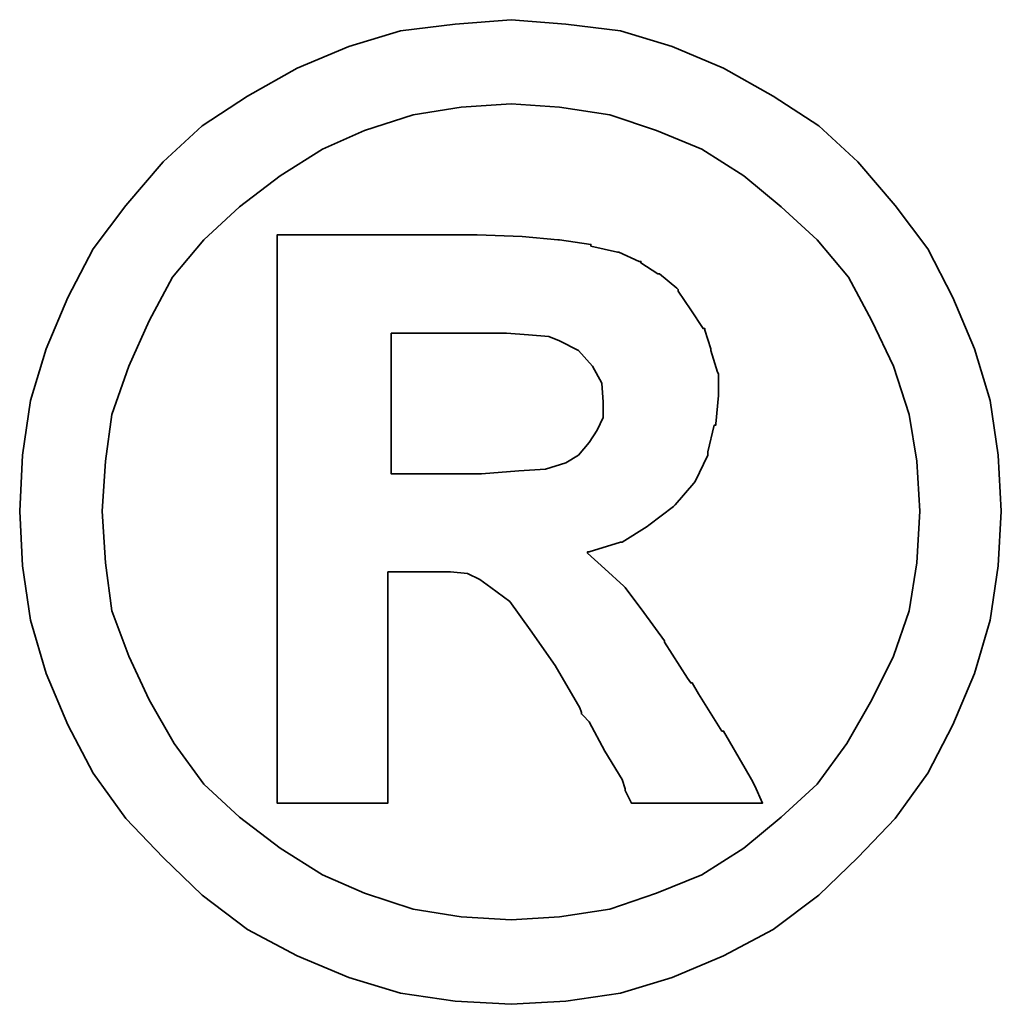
# Model space of a CAD drawing. Extents: x -595 to 1231, y -1825 to 101.
# Tile 62 of 63: x 93.345 to 94.208, y 43.275 to 44.141. Entities that reach past the tile are written whole.
import ezdxf

# ---------------------------------------------------------------- set-up
doc = ezdxf.new("R2010")
doc.units = 0
doc.header["$MEASUREMENT"] = 0
doc.layers.add('layer 1', color=7, linetype='CONTINUOUS')

msp = doc.modelspace()

# ---------------------------------------------------------------- linework, layer by layer
at = {"layer": 'layer 1', "color": 0, "lineweight": 35}
for points, knots in [([(94.20779, 43.70893), (94.20779, 43.70893), (94.20493, 43.75823), (94.20493, 43.75823), (94.20493, 43.75823), (94.20493, 43.75823), (94.19808, 43.80625), (94.19808, 43.80625), (94.19808, 43.80625), (94.19808, 43.80625), (94.18436, 43.85169), (94.18436, 43.85169), (94.18436, 43.85169), (94.18436, 43.85169), (94.16521, 43.89685), (94.16521, 43.89685), (94.16521, 43.89685), (94.16521, 43.89685), (94.1432, 43.93943), (94.1432, 43.93943), (94.1432, 43.93943), (94.1432, 43.93943), (94.11462, 43.97773), (94.11462, 43.97773), (94.11462, 43.97773), (94.11462, 43.97773), (94.08175, 44.01603), (94.08175, 44.01603), (94.08175, 44.01603), (94.08175, 44.01603), (94.04745, 44.04775), (94.04745, 44.04775), (94.04745, 44.04775), (94.04745, 44.04775), (94.00744, 44.07376), (94.00744, 44.07376), (94.00744, 44.07376), (94.00744, 44.07376), (93.96371, 44.09834), (93.96371, 44.09834), (93.96371, 44.09834), (93.96371, 44.09834), (93.91855, 44.11749), (93.91855, 44.11749), (93.91855, 44.11749), (93.91855, 44.11749), (93.87311, 44.13121), (93.87311, 44.13121), (93.87311, 44.13121), (93.87311, 44.13121), (93.82509, 44.13693), (93.82509, 44.13693), (93.82509, 44.13693), (93.82509, 44.13693), (93.77708, 44.14093), (93.77708, 44.14093), (93.77708, 44.14093), (93.77708, 44.14093), (93.72792, 44.13693), (93.72792, 44.13693), (93.72792, 44.13693), (93.72792, 44.13693), (93.6799, 44.13121), (93.6799, 44.13121), (93.6799, 44.13121), (93.6799, 44.13121), (93.63446, 44.11749), (93.63446, 44.11749), (93.63446, 44.11749), (93.63446, 44.11749), (93.58916, 44.09834), (93.58916, 44.09834), (93.58916, 44.09834), (93.58916, 44.09834), (93.54529, 44.07376), (93.54529, 44.07376), (93.54529, 44.07376), (93.54529, 44.07376), (93.50556, 44.04775), (93.50556, 44.04775), (93.50556, 44.04775), (93.50556, 44.04775), (93.47126, 44.01603), (93.47126, 44.01603), (93.47126, 44.01603), (93.47126, 44.01603), (93.43839, 43.97773), (93.43839, 43.97773), (93.43839, 43.97773), (93.43839, 43.97773), (93.40967, 43.93943), (93.40967, 43.93943), (93.40967, 43.93943), (93.40967, 43.93943), (93.38766, 43.89685), (93.38766, 43.89685), (93.38766, 43.89685), (93.38766, 43.89685), (93.36837, 43.85169), (93.36837, 43.85169), (93.36837, 43.85169), (93.36837, 43.85169), (93.35465, 43.80625), (93.35465, 43.80625), (93.35465, 43.80625), (93.35465, 43.80625), (93.34779, 43.75823), (93.34779, 43.75823), (93.34779, 43.75823), (93.34779, 43.75823), (93.34522, 43.70893), (93.34522, 43.70893), (93.34522, 43.70893), (93.34522, 43.70893), (93.34779, 43.66091), (93.34779, 43.66091), (93.34779, 43.66091), (93.34779, 43.66091), (93.35465, 43.61304), (93.35465, 43.61304), (93.35465, 43.61304), (93.35465, 43.61304), (93.36837, 43.56631), (93.36837, 43.56631), (93.36837, 43.56631), (93.36837, 43.56631), (93.38766, 43.52115), (93.38766, 43.52115), (93.38766, 43.52115), (93.38766, 43.52115), (93.40967, 43.47871), (93.40967, 43.47871), (93.40967, 43.47871), (93.40967, 43.47871), (93.43839, 43.4387), (93.43839, 43.4387), (93.43839, 43.4387), (93.43839, 43.4387), (93.47126, 43.4044), (93.47126, 43.4044), (93.47126, 43.4044), (93.47126, 43.4044), (93.50556, 43.37153), (93.50556, 43.37153), (93.50556, 43.37153), (93.50556, 43.37153), (93.54529, 43.34138), (93.54529, 43.34138), (93.54529, 43.34138), (93.54529, 43.34138), (93.58916, 43.31808), (93.58916, 43.31808), (93.58916, 43.31808), (93.58916, 43.31808), (93.63446, 43.29893), (93.63446, 43.29893), (93.63446, 43.29893), (93.63446, 43.29893), (93.6799, 43.28522), (93.6799, 43.28522), (93.6799, 43.28522), (93.6799, 43.28522), (93.72792, 43.27836), (93.72792, 43.27836), (93.72792, 43.27836), (93.72792, 43.27836), (93.77708, 43.2755), (93.77708, 43.2755), (93.77708, 43.2755), (93.77708, 43.2755), (93.82509, 43.27836), (93.82509, 43.27836), (93.82509, 43.27836), (93.82509, 43.27836), (93.87311, 43.28522), (93.87311, 43.28522), (93.87311, 43.28522), (93.87311, 43.28522), (93.91855, 43.29893), (93.91855, 43.29893), (93.91855, 43.29893), (93.91855, 43.29893), (93.96371, 43.31808), (93.96371, 43.31808), (93.96371, 43.31808), (93.96371, 43.31808), (94.00744, 43.34138), (94.00744, 43.34138), (94.00744, 43.34138), (94.00744, 43.34138), (94.04745, 43.37153), (94.04745, 43.37153), (94.04745, 43.37153), (94.04745, 43.37153), (94.08175, 43.4044), (94.08175, 43.4044), (94.08175, 43.4044), (94.08175, 43.4044), (94.11462, 43.4387), (94.11462, 43.4387), (94.11462, 43.4387), (94.11462, 43.4387), (94.1432, 43.47871), (94.1432, 43.47871), (94.1432, 43.47871), (94.1432, 43.47871), (94.16521, 43.52115), (94.16521, 43.52115), (94.16521, 43.52115), (94.16521, 43.52115), (94.18436, 43.56631), (94.18436, 43.56631), (94.18436, 43.56631), (94.18436, 43.56631), (94.19808, 43.61304), (94.19808, 43.61304), (94.19808, 43.61304), (94.19808, 43.61304), (94.20493, 43.66091), (94.20493, 43.66091), (94.20493, 43.66091), (94.20493, 43.66091), (94.20779, 43.70893), (94.20779, 43.70893)], [0, 0, 0, 0, 0.017857, 0.017857, 0.017857, 0.017857, 0.035714, 0.035714, 0.035714, 0.035714, 0.053571, 0.053571, 0.053571, 0.053571, 0.071429, 0.071429, 0.071429, 0.071429, 0.089286, 0.089286, 0.089286, 0.089286, 0.107143, 0.107143, 0.107143, 0.107143, 0.125, 0.125, 0.125, 0.125, 0.142857, 0.142857, 0.142857, 0.142857, 0.160714, 0.160714, 0.160714, 0.160714, 0.178571, 0.178571, 0.178571, 0.178571, 0.196429, 0.196429, 0.196429, 0.196429, 0.214286, 0.214286, 0.214286, 0.214286, 0.232143, 0.232143, 0.232143, 0.232143, 0.25, 0.25, 0.25, 0.25, 0.267857, 0.267857, 0.267857, 0.267857, 0.285714, 0.285714, 0.285714, 0.285714, 0.303571, 0.303571, 0.303571, 0.303571, 0.321429, 0.321429, 0.321429, 0.321429, 0.339286, 0.339286, 0.339286, 0.339286, 0.357143, 0.357143, 0.357143, 0.357143, 0.375, 0.375, 0.375, 0.375, 0.392857, 0.392857, 0.392857, 0.392857, 0.410714, 0.410714, 0.410714, 0.410714, 0.428571, 0.428571, 0.428571, 0.428571, 0.446429, 0.446429, 0.446429, 0.446429, 0.464286, 0.464286, 0.464286, 0.464286, 0.482143, 0.482143, 0.482143, 0.482143, 0.5, 0.5, 0.5, 0.5, 0.517857, 0.517857, 0.517857, 0.517857, 0.535714, 0.535714, 0.535714, 0.535714, 0.553571, 0.553571, 0.553571, 0.553571, 0.571429, 0.571429, 0.571429, 0.571429, 0.589286, 0.589286, 0.589286, 0.589286, 0.607143, 0.607143, 0.607143, 0.607143, 0.625, 0.625, 0.625, 0.625, 0.642857, 0.642857, 0.642857, 0.642857, 0.660714, 0.660714, 0.660714, 0.660714, 0.678571, 0.678571, 0.678571, 0.678571, 0.696429, 0.696429, 0.696429, 0.696429, 0.714286, 0.714286, 0.714286, 0.714286, 0.732143, 0.732143, 0.732143, 0.732143, 0.75, 0.75, 0.75, 0.75, 0.767857, 0.767857, 0.767857, 0.767857, 0.785714, 0.785714, 0.785714, 0.785714, 0.803571, 0.803571, 0.803571, 0.803571, 0.821429, 0.821429, 0.821429, 0.821429, 0.839286, 0.839286, 0.839286, 0.839286, 0.857143, 0.857143, 0.857143, 0.857143, 0.875, 0.875, 0.875, 0.875, 0.892857, 0.892857, 0.892857, 0.892857, 0.910714, 0.910714, 0.910714, 0.910714, 0.928571, 0.928571, 0.928571, 0.928571, 0.946429, 0.946429, 0.946429, 0.946429, 0.964286, 0.964286, 0.964286, 0.964286, 0.982143, 0.982143, 0.982143, 0.982143, 1, 1, 1, 1]), ([(94.13634, 43.70893), (94.13634, 43.70893), (94.13363, 43.7528), (94.13363, 43.7528), (94.13363, 43.7528), (94.13363, 43.7528), (94.12691, 43.79396), (94.12691, 43.79396), (94.12691, 43.79396), (94.12691, 43.79396), (94.11319, 43.83654), (94.11319, 43.83654), (94.11319, 43.83654), (94.11319, 43.83654), (94.09404, 43.87627), (94.09404, 43.87627), (94.09404, 43.87627), (94.09404, 43.87627), (94.07346, 43.91457), (94.07346, 43.91457), (94.07346, 43.91457), (94.07346, 43.91457), (94.04602, 43.94744), (94.04602, 43.94744), (94.04602, 43.94744), (94.04602, 43.94744), (94.0143, 43.9763), (94.0143, 43.9763), (94.0143, 43.9763), (94.0143, 43.9763), (93.98143, 44.00374), (93.98143, 44.00374), (93.98143, 44.00374), (93.98143, 44.00374), (93.94456, 44.02718), (93.94456, 44.02718), (93.94456, 44.02718), (93.94456, 44.02718), (93.90483, 44.04347), (93.90483, 44.04347), (93.90483, 44.04347), (93.90483, 44.04347), (93.86368, 44.05719), (93.86368, 44.05719), (93.86368, 44.05719), (93.86368, 44.05719), (93.81966, 44.06405), (93.81966, 44.06405), (93.81966, 44.06405), (93.81966, 44.06405), (93.77708, 44.0669), (93.77708, 44.0669), (93.77708, 44.0669), (93.77708, 44.0669), (93.73321, 44.06405), (93.73321, 44.06405), (93.73321, 44.06405), (93.73321, 44.06405), (93.69091, 44.05719), (93.69091, 44.05719), (93.69091, 44.05719), (93.69091, 44.05719), (93.64818, 44.04347), (93.64818, 44.04347), (93.64818, 44.04347), (93.64818, 44.04347), (93.61116, 44.02718), (93.61116, 44.02718), (93.61116, 44.02718), (93.61116, 44.02718), (93.57415, 44.00374), (93.57415, 44.00374), (93.57415, 44.00374), (93.57415, 44.00374), (93.53843, 43.9763), (93.53843, 43.9763), (93.53843, 43.9763), (93.53843, 43.9763), (93.50713, 43.94744), (93.50713, 43.94744), (93.50713, 43.94744), (93.50713, 43.94744), (93.47955, 43.91457), (93.47955, 43.91457), (93.47955, 43.91457), (93.47955, 43.91457), (93.45897, 43.87627), (93.45897, 43.87627), (93.45897, 43.87627), (93.45897, 43.87627), (93.44125, 43.83654), (93.44125, 43.83654), (93.44125, 43.83654), (93.44125, 43.83654), (93.4261, 43.79396), (93.4261, 43.79396), (93.4261, 43.79396), (93.4261, 43.79396), (93.42053, 43.7528), (93.42053, 43.7528), (93.42053, 43.7528), (93.42053, 43.7528), (93.41782, 43.70893), (93.41782, 43.70893), (93.41782, 43.70893), (93.41782, 43.70893), (93.42053, 43.66363), (93.42053, 43.66363), (93.42053, 43.66363), (93.42053, 43.66363), (93.4261, 43.62133), (93.4261, 43.62133), (93.4261, 43.62133), (93.4261, 43.62133), (93.44125, 43.58146), (93.44125, 43.58146), (93.44125, 43.58146), (93.44125, 43.58146), (93.45897, 43.54301), (93.45897, 43.54301), (93.45897, 43.54301), (93.45897, 43.54301), (93.48098, 43.50472), (93.48098, 43.50472), (93.48098, 43.50472), (93.48098, 43.50472), (93.50713, 43.46899), (93.50713, 43.46899), (93.50713, 43.46899), (93.50713, 43.46899), (93.53843, 43.44012), (93.53843, 43.44012), (93.53843, 43.44012), (93.53843, 43.44012), (93.57415, 43.41269), (93.57415, 43.41269), (93.57415, 43.41269), (93.57415, 43.41269), (93.61116, 43.38939), (93.61116, 43.38939), (93.61116, 43.38939), (93.61116, 43.38939), (93.64818, 43.3731), (93.64818, 43.3731), (93.64818, 43.3731), (93.64818, 43.3731), (93.69091, 43.35924), (93.69091, 43.35924), (93.69091, 43.35924), (93.69091, 43.35924), (93.73321, 43.35238), (93.73321, 43.35238), (93.73321, 43.35238), (93.73321, 43.35238), (93.77708, 43.34967), (93.77708, 43.34967), (93.77708, 43.34967), (93.77708, 43.34967), (93.81966, 43.35238), (93.81966, 43.35238), (93.81966, 43.35238), (93.81966, 43.35238), (93.86368, 43.35924), (93.86368, 43.35924), (93.86368, 43.35924), (93.86368, 43.35924), (93.90483, 43.3731), (93.90483, 43.3731), (93.90483, 43.3731), (93.90483, 43.3731), (93.94456, 43.38939), (93.94456, 43.38939), (93.94456, 43.38939), (93.94456, 43.38939), (93.98143, 43.41269), (93.98143, 43.41269), (93.98143, 43.41269), (93.98143, 43.41269), (94.0143, 43.44012), (94.0143, 43.44012), (94.0143, 43.44012), (94.0143, 43.44012), (94.04602, 43.46899), (94.04602, 43.46899), (94.04602, 43.46899), (94.04602, 43.46899), (94.07203, 43.50472), (94.07203, 43.50472), (94.07203, 43.50472), (94.07203, 43.50472), (94.09404, 43.54301), (94.09404, 43.54301), (94.09404, 43.54301), (94.09404, 43.54301), (94.11319, 43.58146), (94.11319, 43.58146), (94.11319, 43.58146), (94.11319, 43.58146), (94.12691, 43.62133), (94.12691, 43.62133), (94.12691, 43.62133), (94.12691, 43.62133), (94.13363, 43.66363), (94.13363, 43.66363), (94.13363, 43.66363), (94.13363, 43.66363), (94.13634, 43.70893), (94.13634, 43.70893)], [0, 0, 0, 0, 0.019231, 0.019231, 0.019231, 0.019231, 0.038462, 0.038462, 0.038462, 0.038462, 0.057692, 0.057692, 0.057692, 0.057692, 0.076923, 0.076923, 0.076923, 0.076923, 0.096154, 0.096154, 0.096154, 0.096154, 0.115385, 0.115385, 0.115385, 0.115385, 0.134615, 0.134615, 0.134615, 0.134615, 0.153846, 0.153846, 0.153846, 0.153846, 0.173077, 0.173077, 0.173077, 0.173077, 0.192308, 0.192308, 0.192308, 0.192308, 0.211538, 0.211538, 0.211538, 0.211538, 0.230769, 0.230769, 0.230769, 0.230769, 0.25, 0.25, 0.25, 0.25, 0.269231, 0.269231, 0.269231, 0.269231, 0.288462, 0.288462, 0.288462, 0.288462, 0.307692, 0.307692, 0.307692, 0.307692, 0.326923, 0.326923, 0.326923, 0.326923, 0.346154, 0.346154, 0.346154, 0.346154, 0.365385, 0.365385, 0.365385, 0.365385, 0.384615, 0.384615, 0.384615, 0.384615, 0.403846, 0.403846, 0.403846, 0.403846, 0.423077, 0.423077, 0.423077, 0.423077, 0.442308, 0.442308, 0.442308, 0.442308, 0.461538, 0.461538, 0.461538, 0.461538, 0.480769, 0.480769, 0.480769, 0.480769, 0.5, 0.5, 0.5, 0.5, 0.519231, 0.519231, 0.519231, 0.519231, 0.538462, 0.538462, 0.538462, 0.538462, 0.557692, 0.557692, 0.557692, 0.557692, 0.576923, 0.576923, 0.576923, 0.576923, 0.596154, 0.596154, 0.596154, 0.596154, 0.615385, 0.615385, 0.615385, 0.615385, 0.634615, 0.634615, 0.634615, 0.634615, 0.653846, 0.653846, 0.653846, 0.653846, 0.673077, 0.673077, 0.673077, 0.673077, 0.692308, 0.692308, 0.692308, 0.692308, 0.711538, 0.711538, 0.711538, 0.711538, 0.730769, 0.730769, 0.730769, 0.730769, 0.75, 0.75, 0.75, 0.75, 0.769231, 0.769231, 0.769231, 0.769231, 0.788462, 0.788462, 0.788462, 0.788462, 0.807692, 0.807692, 0.807692, 0.807692, 0.826923, 0.826923, 0.826923, 0.826923, 0.846154, 0.846154, 0.846154, 0.846154, 0.865385, 0.865385, 0.865385, 0.865385, 0.884615, 0.884615, 0.884615, 0.884615, 0.903846, 0.903846, 0.903846, 0.903846, 0.923077, 0.923077, 0.923077, 0.923077, 0.942308, 0.942308, 0.942308, 0.942308, 0.961538, 0.961538, 0.961538, 0.961538, 0.980769, 0.980769, 0.980769, 0.980769, 1, 1, 1, 1]), ([(93.57144, 43.46356), (93.57144, 43.46356), (93.57144, 43.46899), (93.57144, 43.46899), (93.57144, 43.46899), (93.57144, 43.46899), (93.57144, 43.484), (93.57144, 43.484), (93.57144, 43.484), (93.57144, 43.484), (93.57144, 43.50886), (93.57144, 43.50886), (93.57144, 43.50886), (93.57144, 43.50886), (93.57144, 43.53887), (93.57144, 43.53887), (93.57144, 43.53887), (93.57144, 43.53887), (93.57144, 43.57445), (93.57144, 43.57445), (93.57144, 43.57445), (93.57144, 43.57445), (93.57144, 43.61304), (93.57144, 43.61304), (93.57144, 43.61304), (93.57144, 43.61304), (93.57144, 43.70064), (93.57144, 43.70064), (93.57144, 43.70064), (93.57144, 43.70064), (93.57144, 43.78838), (93.57144, 43.78838), (93.57144, 43.78838), (93.57144, 43.78838), (93.57144, 43.82968), (93.57144, 43.82968), (93.57144, 43.82968), (93.57144, 43.82968), (93.57144, 43.86541), (93.57144, 43.86541), (93.57144, 43.86541), (93.57144, 43.86541), (93.57144, 43.89813), (93.57144, 43.89813), (93.57144, 43.89813), (93.57144, 43.89813), (93.57144, 43.92028), (93.57144, 43.92028), (93.57144, 43.92028), (93.57144, 43.92028), (93.57144, 43.93515), (93.57144, 43.93515), (93.57144, 43.93515), (93.57144, 43.93515), (93.57144, 43.94086), (93.57144, 43.94086), (93.57144, 43.94086), (93.57144, 43.94086), (93.57144, 43.95172), (93.57144, 43.95172), (93.57144, 43.95172), (93.57144, 43.95172), (93.58101, 43.95172), (93.58101, 43.95172), (93.58101, 43.95172), (93.58101, 43.95172), (93.58387, 43.95172), (93.58387, 43.95172), (93.58387, 43.95172), (93.58387, 43.95172), (93.58916, 43.95172), (93.58916, 43.95172), (93.58916, 43.95172), (93.58916, 43.95172), (93.60845, 43.95172), (93.60845, 43.95172), (93.60845, 43.95172), (93.60845, 43.95172), (93.63446, 43.95172), (93.63446, 43.95172), (93.63446, 43.95172), (93.63446, 43.95172), (93.66475, 43.95172), (93.66475, 43.95172), (93.66475, 43.95172), (93.66475, 43.95172), (93.69619, 43.95172), (93.69619, 43.95172), (93.69619, 43.95172), (93.69619, 43.95172), (93.72106, 43.95172), (93.72106, 43.95172), (93.72106, 43.95172), (93.72106, 43.95172), (93.73749, 43.95172), (93.73749, 43.95172), (93.73749, 43.95172), (93.73749, 43.95172), (93.74278, 43.95172), (93.74278, 43.95172), (93.74278, 43.95172), (93.74278, 43.95172), (93.74564, 43.95172), (93.74564, 43.95172), (93.74564, 43.95172), (93.74564, 43.95172), (93.74707, 43.95172), (93.74707, 43.95172), (93.74707, 43.95172), (93.74707, 43.95172), (93.7868, 43.95029), (93.7868, 43.95029), (93.7868, 43.95029), (93.7868, 43.95029), (93.81823, 43.94744), (93.81823, 43.94744), (93.81823, 43.94744), (93.81823, 43.94744), (93.81966, 43.94744), (93.81966, 43.94744), (93.81966, 43.94744), (93.81966, 43.94744), (93.8471, 43.94343), (93.8471, 43.94343), (93.8471, 43.94343), (93.8471, 43.94343), (93.8471, 43.942), (93.8471, 43.942), (93.8471, 43.942), (93.8471, 43.942), (93.87054, 43.93658), (93.87054, 43.93658), (93.87054, 43.93658), (93.87054, 43.93658), (93.87168, 43.93658), (93.87168, 43.93658), (93.87168, 43.93658), (93.87168, 43.93658), (93.88969, 43.92843), (93.88969, 43.92843), (93.88969, 43.92843), (93.88969, 43.92843), (93.89111, 43.92843), (93.89111, 43.92843), (93.89111, 43.92843), (93.89111, 43.92843), (93.89111, 43.92714), (93.89111, 43.92714), (93.89111, 43.92714), (93.89111, 43.92714), (93.90598, 43.91743), (93.90598, 43.91743), (93.90598, 43.91743), (93.90598, 43.91743), (93.90755, 43.91743), (93.90755, 43.91743), (93.90755, 43.91743), (93.90755, 43.91743), (93.92255, 43.90499), (93.92255, 43.90499), (93.92255, 43.90499), (93.92255, 43.90499), (93.92398, 43.90371), (93.92398, 43.90371), (93.92398, 43.90371), (93.92398, 43.90371), (93.92398, 43.90228), (93.92398, 43.90228), (93.92398, 43.90228), (93.92398, 43.90228), (93.93484, 43.88584), (93.93484, 43.88584), (93.93484, 43.88584), (93.93484, 43.88584), (93.94571, 43.86941), (93.94571, 43.86941), (93.94571, 43.86941), (93.94571, 43.86941), (93.94728, 43.86941), (93.94728, 43.86941), (93.94728, 43.86941), (93.94728, 43.86941), (93.94728, 43.86798), (93.94728, 43.86798), (93.94728, 43.86798), (93.94728, 43.86798), (93.95256, 43.85169), (93.95256, 43.85169), (93.95256, 43.85169), (93.95256, 43.85169), (93.95256, 43.85026), (93.95256, 43.85026), (93.95256, 43.85026), (93.95256, 43.85026), (93.95828, 43.83111), (93.95828, 43.83111), (93.95828, 43.83111), (93.95828, 43.83111), (93.95942, 43.82968), (93.95942, 43.82968), (93.95942, 43.82968), (93.95942, 43.82968), (93.95942, 43.81168), (93.95942, 43.81168), (93.95942, 43.81168), (93.95942, 43.81168), (93.95942, 43.81053), (93.95942, 43.81053), (93.95942, 43.81053), (93.95942, 43.81053), (93.95685, 43.78567), (93.95685, 43.78567), (93.95685, 43.78567), (93.95685, 43.78567), (93.95685, 43.78452), (93.95685, 43.78452), (93.95685, 43.78452), (93.95685, 43.78452), (93.95542, 43.78452), (93.95542, 43.78452), (93.95542, 43.78452), (93.95542, 43.78452), (93.94985, 43.76109), (93.94985, 43.76109), (93.94985, 43.76109), (93.94985, 43.76109), (93.94985, 43.75966), (93.94985, 43.75966), (93.94985, 43.75966), (93.94985, 43.75966), (93.94985, 43.75823), (93.94985, 43.75823), (93.94985, 43.75823), (93.94985, 43.75823), (93.93884, 43.73508), (93.93884, 43.73508), (93.93884, 43.73508), (93.93884, 43.73508), (93.9377, 43.73351), (93.9377, 43.73351), (93.9377, 43.73351), (93.9377, 43.73351), (93.92113, 43.7145), (93.92113, 43.7145), (93.92113, 43.7145), (93.92113, 43.7145), (93.9197, 43.71307), (93.9197, 43.71307), (93.9197, 43.71307), (93.9197, 43.71307), (93.89797, 43.6965), (93.89797, 43.6965), (93.89797, 43.6965), (93.89797, 43.6965), (93.89655, 43.69535), (93.89655, 43.69535), (93.89655, 43.69535), (93.89655, 43.69535), (93.87454, 43.68163), (93.87454, 43.68163), (93.87454, 43.68163), (93.87454, 43.68163), (93.87311, 43.68163), (93.87311, 43.68163), (93.87311, 43.68163), (93.87311, 43.68163), (93.84567, 43.67334), (93.84567, 43.67334), (93.84567, 43.67334), (93.84567, 43.67334), (93.84424, 43.67334), (93.84424, 43.67334), (93.84424, 43.67334), (93.84424, 43.67334), (93.84424, 43.67191), (93.84424, 43.67191), (93.84424, 43.67191), (93.84424, 43.67191), (93.85939, 43.6582), (93.85939, 43.6582), (93.85939, 43.6582), (93.85939, 43.6582), (93.87597, 43.64305), (93.87597, 43.64305), (93.87597, 43.64305), (93.87597, 43.64305), (93.87725, 43.64191), (93.87725, 43.64191), (93.87725, 43.64191), (93.87725, 43.64191), (93.89369, 43.6199), (93.89369, 43.6199), (93.89369, 43.6199), (93.89369, 43.6199), (93.91169, 43.59503), (93.91169, 43.59503), (93.91169, 43.59503), (93.91169, 43.59503), (93.91169, 43.59389), (93.91169, 43.59389), (93.91169, 43.59389), (93.91169, 43.59389), (93.93213, 43.56216), (93.93213, 43.56216), (93.93213, 43.56216), (93.93213, 43.56216), (93.93484, 43.55802), (93.93484, 43.55802), (93.93484, 43.55802), (93.93484, 43.55802), (93.93627, 43.55802), (93.93627, 43.55802), (93.93627, 43.55802), (93.93627, 43.55802), (93.9417, 43.54844), (93.9417, 43.54844), (93.9417, 43.54844), (93.9417, 43.54844), (93.96228, 43.51558), (93.96228, 43.51558), (93.96228, 43.51558), (93.96228, 43.51558), (93.96371, 43.51558), (93.96371, 43.51558), (93.96371, 43.51558), (93.96371, 43.51558), (93.98286, 43.48271), (93.98286, 43.48271), (93.98286, 43.48271), (93.98286, 43.48271), (93.98829, 43.47299), (93.98829, 43.47299), (93.98829, 43.47299), (93.98829, 43.47299), (93.99115, 43.46756), (93.99115, 43.46756), (93.99115, 43.46756), (93.99115, 43.46756), (93.99801, 43.45241), (93.99801, 43.45241), (93.99801, 43.45241), (93.99801, 43.45241), (93.98286, 43.45241), (93.98286, 43.45241), (93.98286, 43.45241), (93.98286, 43.45241), (93.98015, 43.45241), (93.98015, 43.45241), (93.98015, 43.45241), (93.98015, 43.45241), (93.96771, 43.45241), (93.96771, 43.45241), (93.96771, 43.45241), (93.96771, 43.45241), (93.93484, 43.45241), (93.93484, 43.45241), (93.93484, 43.45241), (93.93484, 43.45241), (93.90198, 43.45241), (93.90198, 43.45241), (93.90198, 43.45241), (93.90198, 43.45241), (93.89111, 43.45241), (93.89111, 43.45241), (93.89111, 43.45241), (93.89111, 43.45241), (93.88826, 43.45241), (93.88826, 43.45241), (93.88826, 43.45241), (93.88826, 43.45241), (93.88283, 43.45241), (93.88283, 43.45241), (93.88283, 43.45241), (93.88283, 43.45241), (93.87997, 43.45813), (93.87997, 43.45813), (93.87997, 43.45813), (93.87997, 43.45813), (93.87725, 43.46356), (93.87725, 43.46356), (93.87725, 43.46356), (93.87725, 43.46356), (93.87725, 43.46499), (93.87725, 43.46499), (93.87725, 43.46499), (93.87725, 43.46499), (93.87454, 43.47299), (93.87454, 43.47299), (93.87454, 43.47299), (93.87454, 43.47299), (93.85939, 43.49786), (93.85939, 43.49786), (93.85939, 43.49786), (93.85939, 43.49786), (93.84567, 43.52372), (93.84567, 43.52372), (93.84567, 43.52372), (93.84567, 43.52372), (93.84024, 43.5293), (93.84024, 43.5293), (93.84024, 43.5293), (93.84024, 43.5293), (93.83881, 43.53073), (93.83881, 43.53073), (93.83881, 43.53073), (93.83881, 43.53073), (93.83881, 43.53201), (93.83881, 43.53201), (93.83881, 43.53201), (93.83881, 43.53201), (93.83738, 43.53616), (93.83738, 43.53616), (93.83738, 43.53616), (93.83738, 43.53616), (93.81566, 43.57317), (93.81566, 43.57317), (93.81566, 43.57317), (93.81566, 43.57317), (93.79365, 43.60461), (93.79365, 43.60461), (93.79365, 43.60461), (93.79365, 43.60461), (93.77593, 43.62947), (93.77593, 43.62947), (93.77593, 43.62947), (93.77593, 43.62947), (93.75936, 43.64191), (93.75936, 43.64191), (93.75936, 43.64191), (93.75936, 43.64191), (93.74964, 43.64877), (93.74964, 43.64877), (93.74964, 43.64877), (93.74964, 43.64877), (93.73878, 43.6542), (93.73878, 43.6542), (93.73878, 43.6542), (93.73878, 43.6542), (93.72377, 43.65562), (93.72377, 43.65562), (93.72377, 43.65562), (93.72377, 43.65562), (93.70448, 43.65562), (93.70448, 43.65562), (93.70448, 43.65562), (93.70448, 43.65562), (93.70162, 43.65562), (93.70162, 43.65562), (93.70162, 43.65562), (93.70162, 43.65562), (93.69905, 43.65562), (93.69905, 43.65562), (93.69905, 43.65562), (93.69905, 43.65562), (93.68247, 43.65562), (93.68247, 43.65562), (93.68247, 43.65562), (93.68247, 43.65562), (93.66876, 43.65562), (93.66876, 43.65562), (93.66876, 43.65562), (93.66876, 43.65562), (93.66876, 43.64576), (93.66876, 43.64576), (93.66876, 43.64576), (93.66876, 43.64576), (93.66876, 43.63505), (93.66876, 43.63505), (93.66876, 43.63505), (93.66876, 43.63505), (93.66876, 43.60189), (93.66876, 43.60189), (93.66876, 43.60189), (93.66876, 43.60189), (93.66876, 43.56631), (93.66876, 43.56631), (93.66876, 43.56631), (93.66876, 43.56631), (93.66876, 43.52787), (93.66876, 43.52787), (93.66876, 43.52787), (93.66876, 43.52787), (93.66876, 43.49643), (93.66876, 43.49643), (93.66876, 43.49643), (93.66876, 43.49643), (93.66876, 43.484), (93.66876, 43.484), (93.66876, 43.484), (93.66876, 43.484), (93.66876, 43.47442), (93.66876, 43.47442), (93.66876, 43.47442), (93.66876, 43.47442), (93.66876, 43.46613), (93.66876, 43.46613), (93.66876, 43.46613), (93.66876, 43.46613), (93.66876, 43.46356), (93.66876, 43.46356), (93.66876, 43.46356), (93.66876, 43.46356), (93.66876, 43.45241), (93.66876, 43.45241), (93.66876, 43.45241), (93.66876, 43.45241), (93.65932, 43.45241), (93.65932, 43.45241), (93.65932, 43.45241), (93.65932, 43.45241), (93.65647, 43.45241), (93.65647, 43.45241), (93.65647, 43.45241), (93.65647, 43.45241), (93.64818, 43.45241), (93.64818, 43.45241), (93.64818, 43.45241), (93.64818, 43.45241), (93.6196, 43.45241), (93.6196, 43.45241), (93.6196, 43.45241), (93.6196, 43.45241), (93.59473, 43.45241), (93.59473, 43.45241), (93.59473, 43.45241), (93.59473, 43.45241), (93.58658, 43.45241), (93.58658, 43.45241), (93.58658, 43.45241), (93.58658, 43.45241), (93.58101, 43.45241), (93.58101, 43.45241), (93.58101, 43.45241), (93.58101, 43.45241), (93.57144, 43.45241), (93.57144, 43.45241), (93.57144, 43.45241), (93.57144, 43.45241), (93.57144, 43.46356), (93.57144, 43.46356)], [0, 0, 0, 0, 0.007407, 0.007407, 0.007407, 0.007407, 0.014815, 0.014815, 0.014815, 0.014815, 0.022222, 0.022222, 0.022222, 0.022222, 0.02963, 0.02963, 0.02963, 0.02963, 0.037037, 0.037037, 0.037037, 0.037037, 0.044444, 0.044444, 0.044444, 0.044444, 0.051852, 0.051852, 0.051852, 0.051852, 0.059259, 0.059259, 0.059259, 0.059259, 0.066667, 0.066667, 0.066667, 0.066667, 0.074074, 0.074074, 0.074074, 0.074074, 0.081481, 0.081481, 0.081481, 0.081481, 0.088889, 0.088889, 0.088889, 0.088889, 0.096296, 0.096296, 0.096296, 0.096296, 0.103704, 0.103704, 0.103704, 0.103704, 0.111111, 0.111111, 0.111111, 0.111111, 0.118519, 0.118519, 0.118519, 0.118519, 0.125926, 0.125926, 0.125926, 0.125926, 0.133333, 0.133333, 0.133333, 0.133333, 0.140741, 0.140741, 0.140741, 0.140741, 0.148148, 0.148148, 0.148148, 0.148148, 0.155556, 0.155556, 0.155556, 0.155556, 0.162963, 0.162963, 0.162963, 0.162963, 0.17037, 0.17037, 0.17037, 0.17037, 0.177778, 0.177778, 0.177778, 0.177778, 0.185185, 0.185185, 0.185185, 0.185185, 0.192593, 0.192593, 0.192593, 0.192593, 0.2, 0.2, 0.2, 0.2, 0.207407, 0.207407, 0.207407, 0.207407, 0.214815, 0.214815, 0.214815, 0.214815, 0.222222, 0.222222, 0.222222, 0.222222, 0.22963, 0.22963, 0.22963, 0.22963, 0.237037, 0.237037, 0.237037, 0.237037, 0.244444, 0.244444, 0.244444, 0.244444, 0.251852, 0.251852, 0.251852, 0.251852, 0.259259, 0.259259, 0.259259, 0.259259, 0.266667, 0.266667, 0.266667, 0.266667, 0.274074, 0.274074, 0.274074, 0.274074, 0.281481, 0.281481, 0.281481, 0.281481, 0.288889, 0.288889, 0.288889, 0.288889, 0.296296, 0.296296, 0.296296, 0.296296, 0.303704, 0.303704, 0.303704, 0.303704, 0.311111, 0.311111, 0.311111, 0.311111, 0.318519, 0.318519, 0.318519, 0.318519, 0.325926, 0.325926, 0.325926, 0.325926, 0.333333, 0.333333, 0.333333, 0.333333, 0.340741, 0.340741, 0.340741, 0.340741, 0.348148, 0.348148, 0.348148, 0.348148, 0.355556, 0.355556, 0.355556, 0.355556, 0.362963, 0.362963, 0.362963, 0.362963, 0.37037, 0.37037, 0.37037, 0.37037, 0.377778, 0.377778, 0.377778, 0.377778, 0.385185, 0.385185, 0.385185, 0.385185, 0.392593, 0.392593, 0.392593, 0.392593, 0.4, 0.4, 0.4, 0.4, 0.407407, 0.407407, 0.407407, 0.407407, 0.414815, 0.414815, 0.414815, 0.414815, 0.422222, 0.422222, 0.422222, 0.422222, 0.42963, 0.42963, 0.42963, 0.42963, 0.437037, 0.437037, 0.437037, 0.437037, 0.444444, 0.444444, 0.444444, 0.444444, 0.451852, 0.451852, 0.451852, 0.451852, 0.459259, 0.459259, 0.459259, 0.459259, 0.466667, 0.466667, 0.466667, 0.466667, 0.474074, 0.474074, 0.474074, 0.474074, 0.481481, 0.481481, 0.481481, 0.481481, 0.488889, 0.488889, 0.488889, 0.488889, 0.496296, 0.496296, 0.496296, 0.496296, 0.503704, 0.503704, 0.503704, 0.503704, 0.511111, 0.511111, 0.511111, 0.511111, 0.518519, 0.518519, 0.518519, 0.518519, 0.525926, 0.525926, 0.525926, 0.525926, 0.533333, 0.533333, 0.533333, 0.533333, 0.540741, 0.540741, 0.540741, 0.540741, 0.548148, 0.548148, 0.548148, 0.548148, 0.555556, 0.555556, 0.555556, 0.555556, 0.562963, 0.562963, 0.562963, 0.562963, 0.57037, 0.57037, 0.57037, 0.57037, 0.577778, 0.577778, 0.577778, 0.577778, 0.585185, 0.585185, 0.585185, 0.585185, 0.592593, 0.592593, 0.592593, 0.592593, 0.6, 0.6, 0.6, 0.6, 0.607407, 0.607407, 0.607407, 0.607407, 0.614815, 0.614815, 0.614815, 0.614815, 0.622222, 0.622222, 0.622222, 0.622222, 0.62963, 0.62963, 0.62963, 0.62963, 0.637037, 0.637037, 0.637037, 0.637037, 0.644444, 0.644444, 0.644444, 0.644444, 0.651852, 0.651852, 0.651852, 0.651852, 0.659259, 0.659259, 0.659259, 0.659259, 0.666667, 0.666667, 0.666667, 0.666667, 0.674074, 0.674074, 0.674074, 0.674074, 0.681481, 0.681481, 0.681481, 0.681481, 0.688889, 0.688889, 0.688889, 0.688889, 0.696296, 0.696296, 0.696296, 0.696296, 0.703704, 0.703704, 0.703704, 0.703704, 0.711111, 0.711111, 0.711111, 0.711111, 0.718519, 0.718519, 0.718519, 0.718519, 0.725926, 0.725926, 0.725926, 0.725926, 0.733333, 0.733333, 0.733333, 0.733333, 0.740741, 0.740741, 0.740741, 0.740741, 0.748148, 0.748148, 0.748148, 0.748148, 0.755556, 0.755556, 0.755556, 0.755556, 0.762963, 0.762963, 0.762963, 0.762963, 0.77037, 0.77037, 0.77037, 0.77037, 0.777778, 0.777778, 0.777778, 0.777778, 0.785185, 0.785185, 0.785185, 0.785185, 0.792593, 0.792593, 0.792593, 0.792593, 0.8, 0.8, 0.8, 0.8, 0.807407, 0.807407, 0.807407, 0.807407, 0.814815, 0.814815, 0.814815, 0.814815, 0.822222, 0.822222, 0.822222, 0.822222, 0.82963, 0.82963, 0.82963, 0.82963, 0.837037, 0.837037, 0.837037, 0.837037, 0.844444, 0.844444, 0.844444, 0.844444, 0.851852, 0.851852, 0.851852, 0.851852, 0.859259, 0.859259, 0.859259, 0.859259, 0.866667, 0.866667, 0.866667, 0.866667, 0.874074, 0.874074, 0.874074, 0.874074, 0.881481, 0.881481, 0.881481, 0.881481, 0.888889, 0.888889, 0.888889, 0.888889, 0.896296, 0.896296, 0.896296, 0.896296, 0.903704, 0.903704, 0.903704, 0.903704, 0.911111, 0.911111, 0.911111, 0.911111, 0.918519, 0.918519, 0.918519, 0.918519, 0.925926, 0.925926, 0.925926, 0.925926, 0.933333, 0.933333, 0.933333, 0.933333, 0.940741, 0.940741, 0.940741, 0.940741, 0.948148, 0.948148, 0.948148, 0.948148, 0.955556, 0.955556, 0.955556, 0.955556, 0.962963, 0.962963, 0.962963, 0.962963, 0.97037, 0.97037, 0.97037, 0.97037, 0.977778, 0.977778, 0.977778, 0.977778, 0.985185, 0.985185, 0.985185, 0.985185, 0.992593, 0.992593, 0.992593, 0.992593, 1, 1, 1, 1]), ([(93.67161, 43.86541), (93.67161, 43.86541), (93.67161, 43.85426), (93.67161, 43.85426), (93.67161, 43.85426), (93.67161, 43.85426), (93.67161, 43.82968), (93.67161, 43.82968), (93.67161, 43.82968), (93.67161, 43.82968), (93.67161, 43.8021), (93.67161, 43.8021), (93.67161, 43.8021), (93.67161, 43.8021), (93.67161, 43.77766), (93.67161, 43.77766), (93.67161, 43.77766), (93.67161, 43.77766), (93.67161, 43.7528), (93.67161, 43.7528), (93.67161, 43.7528), (93.67161, 43.7528), (93.67161, 43.7418), (93.67161, 43.7418), (93.67161, 43.7418), (93.67161, 43.7418), (93.67419, 43.7418), (93.67419, 43.7418), (93.67419, 43.7418), (93.67419, 43.7418), (93.70448, 43.7418), (93.70448, 43.7418), (93.70448, 43.7418), (93.70448, 43.7418), (93.73749, 43.7418), (93.73749, 43.7418), (93.73749, 43.7418), (93.73749, 43.7418), (93.74835, 43.7418), (93.74835, 43.7418), (93.74835, 43.7418), (93.74835, 43.7418), (93.75107, 43.7418), (93.75107, 43.7418), (93.75107, 43.7418), (93.75107, 43.7418), (93.78394, 43.74451), (93.78394, 43.74451), (93.78394, 43.74451), (93.78394, 43.74451), (93.80737, 43.74594), (93.80737, 43.74594), (93.80737, 43.74594), (93.80737, 43.74594), (93.82509, 43.75137), (93.82509, 43.75137), (93.82509, 43.75137), (93.82509, 43.75137), (93.83624, 43.75823), (93.83624, 43.75823), (93.83624, 43.75823), (93.83624, 43.75823), (93.84567, 43.76923), (93.84567, 43.76923), (93.84567, 43.76923), (93.84567, 43.76923), (93.85253, 43.78024), (93.85253, 43.78024), (93.85253, 43.78024), (93.85253, 43.78024), (93.85796, 43.79138), (93.85796, 43.79138), (93.85796, 43.79138), (93.85796, 43.79138), (93.85796, 43.80482), (93.85796, 43.80482), (93.85796, 43.80482), (93.85796, 43.80482), (93.85682, 43.82139), (93.85682, 43.82139), (93.85682, 43.82139), (93.85682, 43.82139), (93.84853, 43.83654), (93.84853, 43.83654), (93.84853, 43.83654), (93.84853, 43.83654), (93.83624, 43.85026), (93.83624, 43.85026), (93.83624, 43.85026), (93.83624, 43.85026), (93.81966, 43.85855), (93.81966, 43.85855), (93.81966, 43.85855), (93.81966, 43.85855), (93.81009, 43.86255), (93.81009, 43.86255), (93.81009, 43.86255), (93.81009, 43.86255), (93.79223, 43.86398), (93.79223, 43.86398), (93.79223, 43.86398), (93.79223, 43.86398), (93.77308, 43.86541), (93.77308, 43.86541), (93.77308, 43.86541), (93.77308, 43.86541), (93.74564, 43.86541), (93.74564, 43.86541), (93.74564, 43.86541), (93.74564, 43.86541), (93.74278, 43.86541), (93.74278, 43.86541), (93.74278, 43.86541), (93.74278, 43.86541), (93.73192, 43.86541), (93.73192, 43.86541), (93.73192, 43.86541), (93.73192, 43.86541), (93.70162, 43.86541), (93.70162, 43.86541), (93.70162, 43.86541), (93.70162, 43.86541), (93.67419, 43.86541), (93.67419, 43.86541), (93.67419, 43.86541), (93.67419, 43.86541), (93.67161, 43.86541), (93.67161, 43.86541)], [0, 0, 0, 0, 0.03125, 0.03125, 0.03125, 0.03125, 0.0625, 0.0625, 0.0625, 0.0625, 0.09375, 0.09375, 0.09375, 0.09375, 0.125, 0.125, 0.125, 0.125, 0.15625, 0.15625, 0.15625, 0.15625, 0.1875, 0.1875, 0.1875, 0.1875, 0.21875, 0.21875, 0.21875, 0.21875, 0.25, 0.25, 0.25, 0.25, 0.28125, 0.28125, 0.28125, 0.28125, 0.3125, 0.3125, 0.3125, 0.3125, 0.34375, 0.34375, 0.34375, 0.34375, 0.375, 0.375, 0.375, 0.375, 0.40625, 0.40625, 0.40625, 0.40625, 0.4375, 0.4375, 0.4375, 0.4375, 0.46875, 0.46875, 0.46875, 0.46875, 0.5, 0.5, 0.5, 0.5, 0.53125, 0.53125, 0.53125, 0.53125, 0.5625, 0.5625, 0.5625, 0.5625, 0.59375, 0.59375, 0.59375, 0.59375, 0.625, 0.625, 0.625, 0.625, 0.65625, 0.65625, 0.65625, 0.65625, 0.6875, 0.6875, 0.6875, 0.6875, 0.71875, 0.71875, 0.71875, 0.71875, 0.75, 0.75, 0.75, 0.75, 0.78125, 0.78125, 0.78125, 0.78125, 0.8125, 0.8125, 0.8125, 0.8125, 0.84375, 0.84375, 0.84375, 0.84375, 0.875, 0.875, 0.875, 0.875, 0.90625, 0.90625, 0.90625, 0.90625, 0.9375, 0.9375, 0.9375, 0.9375, 0.96875, 0.96875, 0.96875, 0.96875, 1, 1, 1, 1])]:
    msp.add_open_spline(points, degree=3, knots=knots, dxfattribs=at)

doc.saveas('drawing.dxf')
